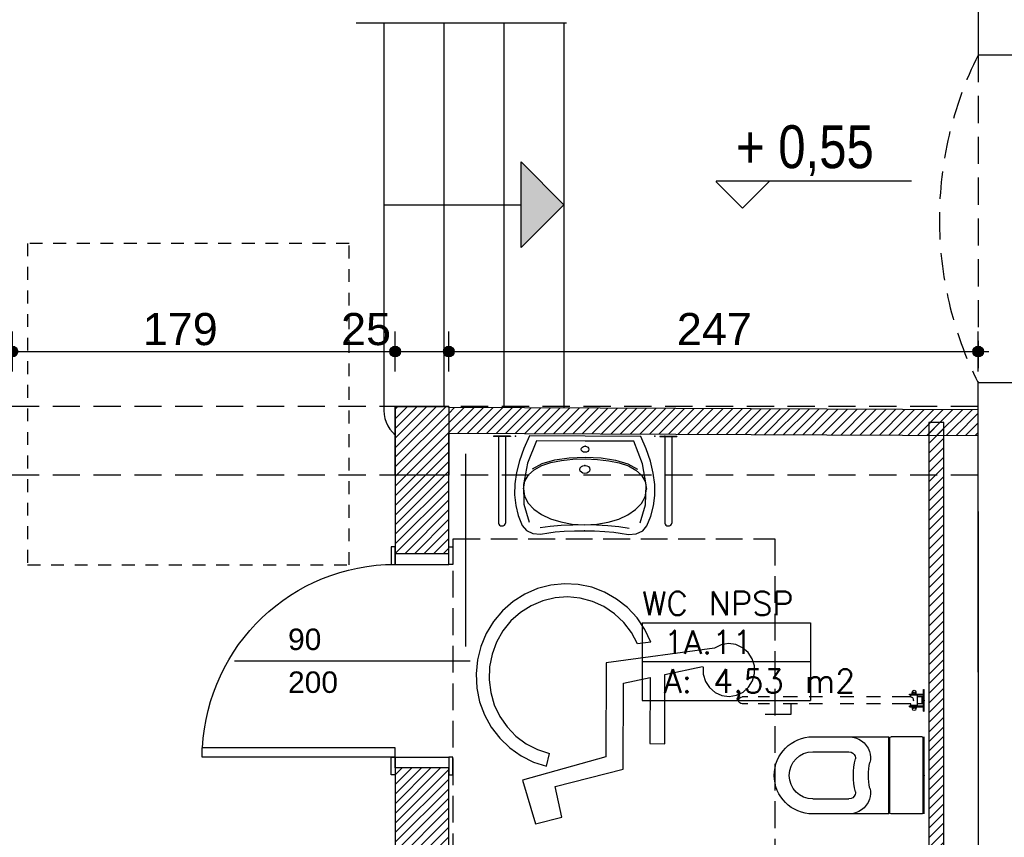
# Model space of a CAD drawing. Header units: inches. Extents: x 18487 to 24863, y 1480 to 5771.
# Tile 14 of 51: x 21675 to 22135, y 2541 to 2922. Entities that reach past the tile are written whole.
import ezdxf
from ezdxf.enums import TextEntityAlignment as Align

# ---------------------------------------------------------------- set-up
doc = ezdxf.new("R2010")
doc.units = ezdxf.units.IN
doc.header["$MEASUREMENT"] = 0
for name, pattern in [('DASHED', [19.05, 12.7, -6.35]), ('Przer. długie kreski kopia', [17.5, 12.5, -5]), ('Przerywana 2 (2)', [11, 6, -5])]:
    doc.linetypes.add(name, pattern=pattern)
for name, color, linetype in [('_T meble', 7, 'Continuous'), ('_T opisy', 7, 'Continuous'), ('_T sanitarne', 7, 'Continuous'), ('_T sciany', 7, 'Continuous'), ('AA_PRZ_SCIANY_030', 7, 'Continuous'), ('AA_PRZERYWANE', 7, 'Continuous'), ('AA_WIDOK_009', 7, 'Continuous'), ('ArchiCAD', 7, 'Continuous'), ('Window-Door Markers', 7, 'Continuous')]:
    doc.layers.add(name, color=color, linetype=linetype)
doc.styles.add('GENERATED_STYLE_16', font='txt')
doc.styles.add('GENERATED_STYLE_17', font='arial.ttf')
doc.styles.add('GENERATED_STYLE_20', font='txt')
doc.styles.add('GENERATED_STYLE_22', font='txt')
doc.styles.get("Standard").update_dxf_attribs({"font": 'txt', "bigfont": 'BIGFONT.SHX'})
doc.dimstyles.new('Dimstyle_9', dxfattribs={"dimtxt": 15, "dimasz": 9.5, "dimexe": 0.18, "dimexo": 0.5, "dimgap": 0.09, "dimtad": 1, "dimtih": 1, "dimtoh": 1, "dimdec": 0, "dimzin": 0, "dimdsep": 46, "dimtxsty": 'GENERATED_STYLE_20', "dimblk": 'ARROWHEAD_11', "dimblk1": 'ARROWHEAD_11', "dimblk2": 'ARROWHEAD_11', "dimcen": 0.09, "dimclrd": 220, "dimclre": 220, "dimclrt": 220, "dimadec": 1, "dimazin": 0, "dimtfac": 1, "dimtdec": 4, "dimtmove": 0, "dimatfit": 3, "dimfxl": 0, "dimtolj": 1, "dimtzin": 0, "dimarcsym": 0})
pattern_1 = [(45, (0, 0), (-2.24506403, 2.24506403), [])]

# ---------------------------------------------------------------- blocks, each defined once
blk = doc.blocks.new('WC NPSP_1A.11_165', base_point=(22004.82, 2631.61))
at = {"layer": '_T sciany', "color": 160, "linetype": 'Continuous'}
for p, q in [((21965.58, 2640.67), (21965.58, 2604.44)), ((21965.58, 2640.67), (22044.05, 2640.67)), ((22044.05, 2640.67), (22044.05, 2604.44)), ((21965.58, 2622.55), (22044.05, 2622.55)), ((21965.58, 2604.44), (22044.05, 2604.44))]:
    blk.add_line(p, q, dxfattribs=at)
at = {"color": 0}
for tag in ['floor_f', 'ROOM_PERIM', 'ROOM_WALLS_SURF', 'ROOM_DOORS_SURF', 'ROOM_WINDS_SURF', 'ROOM_BASELEV', 'ROOM_HEIGHT', 'ROOM_NET_AREA', 'ROOM_REDUCED_AREA', 'ROOM_CALC_AREA', 'ROOM_VOLUME']:
    blk.add_attdef(tag, text='', height=200, dxfattribs=at).set_placement((22004.82, 2574.47), align=Align.BOTTOM_LEFT)
at = {"layer": '_T sciany', "color": 160}
for tag, p in [('ROOM_NAME', (21965.58, 2655.23)), ('ROOM_NUMBER', (21975.58, 2637.11)), ('ROOM_AREA', (21975.58, 2618.99))]:
    blk.add_attdef(tag, text='', height=11, dxfattribs=at).set_placement(p, align=Align.TOP_LEFT)
blk = doc.blocks.new('SLAB_19', base_point=(21877.41, 2529.91))
at = {"layer": '_T meble', "color": 161, "linetype": 'Przer. długie kreski kopia'}
blk.add_lwpolyline([(21877.41, 2529.91), (21877.41, 2679.91), (22027.41, 2679.91), (22027.41, 2529.91)], close=True, dxfattribs=at)
blk = doc.blocks.new('WALL_655', base_point=(22102.77, 2734.07))
at = {"layer": '_T sciany'}
h = blk.add_hatch(dxfattribs=at)
h.set_pattern_fill('ANSI31', color=5, style=0, pattern_type=2)
h.set_pattern_definition(pattern_1)
h.paths.add_polyline_path([(22099.27, 2734.07), (22099.27, 2526.3), (22106.27, 2526.3), (22106.27, 2734.07)], flags=0)
at = {"layer": '_T sciany', "color": 5, "linetype": 'Continuous'}
for p, q in [((22099.27, 2734.07), (22099.27, 2526.3)), ((22106.27, 2734.07), (22099.27, 2734.07)), ((22106.27, 2526.3), (22106.27, 2734.07))]:
    blk.add_line(p, q, dxfattribs=at)
blk = doc.blocks.new('WALL_659', base_point=(22122.3, 2734.07))
at = {"layer": '_T sciany'}
h = blk.add_hatch(dxfattribs=at)
h.set_pattern_fill('ANSI31', color=5, style=0, pattern_type=2)
h.set_pattern_definition(pattern_1)
h.paths.add_polyline_path([(22122.33, 2740.07), (21875.3, 2741.08), (21875.3, 2729.08), (22122.28, 2728.07)], flags=0)
at = {"layer": '_T sciany', "color": 5, "linetype": 'Continuous'}
for p, q in [((22122.33, 2740.07), (21875.3, 2741.08)), ((22122.28, 2728.07), (22122.33, 2740.07)), ((21875.3, 2729.08), (22122.28, 2728.07))]:
    blk.add_line(p, q, dxfattribs=at)
blk = doc.blocks.new('D1 -Tr 65_406')
at = {"color": 140, "linetype": 'Continuous'}
for p, q in [((45, 90), (40.555, 90)), ((40.555, 0), (40.555, 90)), ((45, 0), (45, 90)), ((-53.255, 0), (-53.255, 1.905)), ((-53.255, 1.905), (-45, 1.905)), ((-53.255, 0), (-53.255, 1.905)), ((-53.255, 1.905), (-45, 1.905)), ((-45, 0), (-53.255, 0)), ((-45, 0), (-53.255, 0)), ((-50, 0), (-45, 0)), ((-50, -25), (-50, 0)), ((-50, 0), (-45, 0)), ((-50, -25), (-50, 0)), ((-45, 1.905), (-45, 0)), ((-45, 1.905), (-45, 0)), ((-45, 0), (-45, -25)), ((-45, 0), (-45, -25)), ((45, 0), (40.555, 0)), ((53.255, 1.905), (45, 1.905)), ((45, 1.905), (45, 0)), ((53.255, 1.905), (45, 1.905)), ((45, 1.905), (45, 0)), ((50, 0), (45, 0)), ((45, 0), (45, -25)), ((45, 0), (53.255, 0)), ((50, 0), (45, 0)), ((45, 0), (45, -25)), ((45, 0), (53.255, 0)), ((50, -25), (50, 0)), ((50, -25), (50, 0)), ((53.255, 0), (53.255, 1.905)), ((53.255, 0), (53.255, 1.905)), ((-45, -25), (-53.255, -25)), ((-53.255, -25), (-53.255, -26.905)), ((-45, -25), (-53.255, -25)), ((-53.255, -25), (-53.255, -26.905)), ((-53.255, -26.905), (-45, -26.905)), ((-53.255, -26.905), (-45, -26.905)), ((-45, -25), (-50, -25)), ((-45, -25), (-50, -25)), ((-45, -26.905), (-45, -25)), ((-45, -26.905), (-45, -25)), ((45, -25), (50, -25)), ((45, -25), (53.255, -25)), ((45, -26.905), (45, -25)), ((45, -25), (50, -25)), ((45, -25), (53.255, -25)), ((45, -26.905), (45, -25)), ((53.255, -26.905), (45, -26.905)), ((53.255, -26.905), (45, -26.905)), ((53.255, -25), (53.255, -26.905)), ((53.255, -25), (53.255, -26.905))]:
    blk.add_line(p, q, dxfattribs=at)
blk.add_arc((45, 0), 90, 92.82748, 180, dxfattribs=at)
blk = doc.blocks.new('Window-Door Marker - 70_4821')
at = {"layer": 'ArchiCAD', "color": 140, "linetype": 'Continuous'}
blk.add_line((0, -100), (0, 10), dxfattribs=at)
blk = doc.blocks.new('D1 -Tr 65_408')
at = {"color": 140, "linetype": 'Continuous'}
for p, q in [((40, 80), (35.555, 80)), ((35.555, 0), (35.555, 80)), ((40, 0), (40, 80)), ((-48.255, 0), (-48.255, 1.905)), ((-48.255, 1.905), (-40, 1.905)), ((-48.255, 0), (-48.255, 1.905)), ((-48.255, 1.905), (-40, 1.905)), ((-40, 0), (-48.255, 0)), ((-40, 0), (-48.255, 0)), ((-45, 0), (-40, 0)), ((-45, -25), (-45, 0)), ((-45, 0), (-40, 0)), ((-45, -25), (-45, 0)), ((-40, 1.905), (-40, 0)), ((-40, 1.905), (-40, 0)), ((-40, 0), (-40, -25)), ((-40, 0), (-40, -25)), ((40, 0), (35.555, 0)), ((48.255, 1.905), (40, 1.905)), ((40, 1.905), (40, 0)), ((48.255, 1.905), (40, 1.905)), ((40, 1.905), (40, 0)), ((45, 0), (40, 0)), ((40, 0), (40, -25)), ((40, 0), (48.255, 0)), ((45, 0), (40, 0)), ((40, 0), (40, -25)), ((40, 0), (48.255, 0)), ((45, -25), (45, 0)), ((45, -25), (45, 0)), ((48.255, 0), (48.255, 1.905)), ((48.255, 0), (48.255, 1.905)), ((-40, -25), (-48.255, -25)), ((-48.255, -25), (-48.255, -26.905)), ((-40, -25), (-48.255, -25)), ((-48.255, -25), (-48.255, -26.905)), ((-48.255, -26.905), (-40, -26.905)), ((-48.255, -26.905), (-40, -26.905)), ((-40, -25), (-45, -25)), ((-40, -25), (-45, -25)), ((-40, -26.905), (-40, -25)), ((-40, -26.905), (-40, -25)), ((40, -25), (45, -25)), ((40, -25), (48.255, -25)), ((40, -26.905), (40, -25)), ((40, -25), (45, -25)), ((40, -25), (48.255, -25)), ((40, -26.905), (40, -25)), ((48.255, -26.905), (40, -26.905)), ((48.255, -26.905), (40, -26.905)), ((48.255, -25), (48.255, -26.905)), ((48.255, -25), (48.255, -26.905))]:
    blk.add_line(p, q, dxfattribs=at)
blk.add_arc((40, 0), 80, 93.18023, 180, dxfattribs=at)
blk = doc.blocks.new('Window-Door Marker - 70_4823')
at = {"layer": 'ArchiCAD', "color": 140, "linetype": 'Continuous'}
blk.add_line((0, -100), (0, 10), dxfattribs=at)
blk = doc.blocks.new('WALL_701', base_point=(21862.8, 2741.57))
at = {"layer": '_T sciany'}
h = blk.add_hatch(dxfattribs=at)
h.set_pattern_fill('ANSI31', color=5, style=0, pattern_type=2)
h.set_pattern_definition(pattern_1)
h.paths.add_polyline_path([(21850.3, 2672.91), (21875.3, 2672.91), (21875.3, 2741.57), (21850.3, 2741.57)], flags=0)
h = blk.add_hatch(dxfattribs=at)
h.set_pattern_fill('ANSI31', color=5, style=0, pattern_type=2)
h.set_pattern_definition(pattern_1)
h.paths.add_polyline_path([(21850.3, 2509.74), (21875.3, 2509.74), (21875.3, 2572.91), (21850.3, 2572.91)], flags=0)
h = blk.add_hatch(dxfattribs=at)
h.set_pattern_fill('ANSI31', color=5, style=0, pattern_type=2)
h.set_pattern_definition(pattern_1)
h.paths.add_polyline_path([(21850.3, 2332.6), (21875.3, 2332.6), (21875.3, 2409.74), (21850.3, 2409.74)], flags=0)
h = blk.add_hatch(dxfattribs=at)
h.set_pattern_fill('ANSI31', color=5, style=0, pattern_type=2)
h.set_pattern_definition(pattern_1)
h.paths.add_polyline_path([(21850.3, 2238.57), (21875.3, 2238.57), (21875.3, 2242.6), (21850.3, 2242.6)], flags=0)
at = {"layer": '_T sciany', "color": 5, "linetype": 'Continuous'}
for p, q in [((21850.3, 2741.57), (21850.3, 2672.91)), ((21875.3, 2741.57), (21850.3, 2741.57)), ((21875.3, 2741.08), (21875.3, 2741.57)), ((21875.3, 2672.91), (21875.3, 2729.08)), ((21875.3, 2672.91), (21850.3, 2672.91)), ((21875.3, 2572.91), (21850.3, 2572.91)), ((21850.3, 2572.91), (21850.3, 2509.74)), ((21875.3, 2526.3), (21875.3, 2572.91)), ((21875.3, 2509.74), (21875.3, 2514.3)), ((21875.3, 2509.74), (21850.3, 2509.74)), ((21875.3, 2409.74), (21850.3, 2409.74)), ((21850.3, 2409.74), (21850.3, 2368.29)), ((21875.3, 2351.46), (21875.3, 2409.74)), ((21850.3, 2356.29), (21850.3, 2332.6)), ((21875.3, 2332.6), (21875.3, 2339.46)), ((21875.3, 2332.6), (21850.3, 2332.6)), ((21875.3, 2242.6), (21850.3, 2242.6)), ((21850.3, 2242.6), (21850.3, 2238.57)), ((21875.3, 2238.57), (21875.3, 2242.6)), ((21850.3, 2238.57), (21875.3, 2238.57))]:
    blk.add_line(p, q, dxfattribs=at)
at = {"layer": '_T sciany', "xscale": -1, "rotation": 89.99999999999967}
for name, p in [('D1 -Tr 65_406', (21850.3, 2622.91)), ('D1 -Tr 65_406', (21850.3, 2459.74)), ('D1 -Tr 65_408', (21850.3, 2287.6))]:
    blk.add_blockref(name, p, dxfattribs=at)
at = {"layer": 'Window-Door Markers'}
ref = blk.add_blockref('Window-Door Marker - 70_4821', (21875.3, 2622.91), dxfattribs=dict(at, rotation=270))
ref.add_attrib('AC_WIDO_A_SIZE', '90', dxfattribs={"color": 255, "height": 10, "style": 'GENERATED_STYLE_17'}).set_placement((21800.3, 2624.95), align=Align.BOTTOM_LEFT)
ref.add_attrib('AC_WIDO_B_SIZE', '200', dxfattribs={"color": 255, "height": 10, "style": 'GENERATED_STYLE_17'}).set_placement((21800.3, 2604.95), align=Align.BOTTOM_LEFT)
ref = blk.add_blockref('Window-Door Marker - 70_4821', (21875.3, 2459.74), dxfattribs=dict(at, rotation=270))
ref.add_attrib('AC_WIDO_A_SIZE', '90', dxfattribs={"color": 255, "height": 10, "style": 'GENERATED_STYLE_17'}).set_placement((21800.3, 2461.78), align=Align.BOTTOM_LEFT)
ref.add_attrib('AC_WIDO_B_SIZE', '200', dxfattribs={"color": 255, "height": 10, "style": 'GENERATED_STYLE_17'}).set_placement((21800.3, 2441.78), align=Align.BOTTOM_LEFT)
ref = blk.add_blockref('Window-Door Marker - 70_4823', (21875.3, 2287.6), dxfattribs=dict(at, rotation=270))
ref.add_attrib('AC_WIDO_A_SIZE', '80', dxfattribs={"color": 255, "height": 10, "style": 'GENERATED_STYLE_17'}).set_placement((21800.3, 2289.64), align=Align.BOTTOM_LEFT)
ref.add_attrib('AC_WIDO_B_SIZE', '200', dxfattribs={"color": 255, "height": 10, "style": 'GENERATED_STYLE_17'}).set_placement((21800.3, 2269.64), align=Align.BOTTOM_LEFT)
blk = doc.blocks.new('PLR_umyw inwalid 01')
at = {"layer": '_T sanitarne', "color": 0, "linetype": 'ByBlock'}
for p, q in [((-42.82, 0), (-42.82, -0.3)), ((-34.82, 0), (-42.82, 0)), ((-34.82, 0), (-34.82, -0.3)), ((-26, 0.13), (-28.63, -7.12)), ((0, 0), (-26, 0.13)), ((26, -0.13), (0, 0)), ((-34.82, -0.3), (-42.82, -0.3)), ((-40.42, 0), (-40.42, -50)), ((-37.22, -0.3), (-37.22, -50)), ((-22.69, -2.71), (-26.86, -15.63)), ((-0.01, -2.82), (-22.69, -2.71)), ((22.66, -2.93), (-0.01, -2.82)), ((26.71, -15.9), (22.66, -2.93)), ((28.56, -7.4), (26, -0.13)), ((34.82, 0), (34.82, -0.3)), ((34.82, 0), (42.82, 0)), ((34.82, -0.3), (42.82, -0.3)), ((37.22, -0.3), (37.22, -50)), ((40.42, 0), (40.42, -50)), ((42.82, 0), (42.82, -0.3)), ((-28.63, -7.12), (-30.64, -14.12)), ((-1.8, -7.52), (-1.66, -6.84)), ((-1.67, -8.21), (-1.8, -7.52)), ((-1.29, -8.77), (-1.67, -8.21)), ((-1.66, -6.84), (-1.28, -6.28)), ((-0.73, -9.15), (-1.29, -8.77)), ((-1.28, -6.28), (-0.71, -5.9)), ((-0.05, -9.3), (-0.73, -9.15)), ((-0.71, -5.9), (-0.03, -5.77)), ((0.64, -9.16), (-0.05, -9.3)), ((-0.03, -5.77), (0.66, -5.91)), ((1.2, -8.78), (0.64, -9.16)), ((0.66, -5.91), (1.21, -6.29)), ((1.58, -8.22), (1.2, -8.78)), ((1.21, -6.29), (1.59, -6.85)), ((1.73, -7.54), (1.58, -8.22)), ((1.59, -6.85), (1.73, -7.54)), ((30.5, -14.42), (28.56, -7.4)), ((-19.98, -15.73), (-14.18, -13.66)), ((-14.18, -13.66), (-7.43, -12.48)), ((-11.07, -14.01), (-5.71, -13.33)), ((-7.43, -12.48), (0.01, -12.13)), ((-5.71, -13.33), (0, -13.13)), ((0, -13.13), (5.71, -13.39)), ((0.01, -12.13), (7.43, -12.55)), ((5.71, -13.39), (11.06, -14.12)), ((7.43, -12.55), (14.18, -13.8)), ((-30.64, -14.12), (-32.02, -20.89)), ((-26.86, -15.63), (-28.8, -27.81)), ((-24.53, -18.76), (-19.98, -15.73)), ((-23.78, -19.29), (-20.23, -16.95)), ((-20.23, -16.95), (-15.95, -15.2)), ((-15.95, -15.2), (-11.07, -14.01)), ((-2.41, -19.14), (-2.23, -18.24)), ((-2.23, -18.24), (-1.72, -17.51)), ((-1.72, -17.51), (-0.99, -17.02)), ((-0.99, -17.02), (-0.08, -16.84)), ((-0.08, -16.84), (0.82, -17.02)), ((0.82, -17.02), (1.55, -17.53)), ((1.55, -17.53), (2.04, -18.27)), ((2.04, -18.27), (2.22, -19.17)), ((11.06, -14.12), (15.93, -15.36)), ((14.18, -13.8), (19.95, -15.93)), ((15.93, -15.36), (20.19, -17.15)), ((19.95, -15.93), (24.48, -19)), ((20.19, -17.15), (23.72, -19.52)), ((28.53, -28.09), (26.71, -15.9)), ((31.82, -21.2), (30.5, -14.42)), ((-32.02, -20.89), (-32.77, -27.42)), ((-28.19, -25.89), (-26.48, -22.26)), ((-26.48, -22.26), (-23.78, -19.29)), ((-2.23, -20.05), (-2.41, -19.14)), ((-1.74, -20.79), (-2.23, -20.05)), ((-1.01, -21.29), (-1.74, -20.79)), ((-0.11, -21.47), (-1.01, -21.29)), ((0.8, -21.3), (-0.11, -21.47)), ((1.54, -20.8), (0.8, -21.3)), ((2.04, -20.07), (1.54, -20.8)), ((2.22, -19.17), (2.04, -20.07)), ((23.72, -19.52), (26.39, -22.52)), ((26.39, -22.52), (28.07, -26.16)), ((32.5, -27.75), (31.82, -21.2)), ((-32.77, -27.42), (-32.88, -33.73)), ((-28.81, -30.22), (-28.19, -25.89)), ((28.07, -26.16), (28.64, -30.5)), ((-28.81, -30.22), (-28.24, -34.53)), ((-28.8, -27.81), (-28.54, -39.13)), ((28.02, -34.81), (28.64, -30.5)), ((28.15, -39.41), (28.53, -28.09)), ((32.55, -34.06), (32.5, -27.75)), ((-32.88, -33.73), (-32.35, -39.82)), ((-28.24, -34.53), (-26.57, -38.48)), ((26.29, -38.74), (28.02, -34.81)), ((31.96, -40.14), (32.55, -34.06)), ((-32.35, -39.82), (-31.18, -45.69)), ((-28.54, -39.13), (-26.11, -49.52)), ((-26.57, -38.48), (-23.92, -42)), ((23.58, -42.24), (26.29, -38.74)), ((25.62, -49.78), (28.15, -39.41)), ((30.72, -46), (31.96, -40.14)), ((-31.18, -45.69), (-29.35, -51.36)), ((-23.92, -42), (-20.41, -45.03)), ((-20.41, -45.03), (-16.17, -47.5)), ((15.72, -47.65), (20.01, -45.23)), ((20.01, -45.23), (23.58, -42.24)), ((-16.17, -47.5), (-11.31, -49.35)), ((-11.31, -49.35), (-5.97, -50.52)), ((-5.97, -50.52), (-0.27, -50.94)), ((5.45, -50.57), (10.82, -49.46)), ((10.82, -49.46), (15.72, -47.65)), ((28.85, -51.64), (30.72, -46)), ((-29.35, -51.36), (-27.4, -54.24)), ((-27.4, -54.24), (-24.45, -55.88)), ((-16.28, -51.94), (-21.03, -52.79)), ((-16.86, -55.61), (-14.02, -55.06)), ((-11.16, -51.41), (-16.28, -51.94)), ((-14.02, -55.06), (-9.76, -54.65)), ((-5.77, -51.09), (-11.16, -51.41)), ((-9.76, -54.65), (-4.9, -54.42)), ((-0.24, -50.9), (-5.77, -51.09)), ((-4.9, -54.42), (-0.27, -54.41)), ((-0.27, -50.94), (5.45, -50.57)), ((-0.27, -54.41), (4.37, -54.46)), ((5.3, -51.15), (-0.24, -50.9)), ((4.37, -54.46), (9.22, -54.74)), ((10.68, -51.51), (5.3, -51.15)), ((9.22, -54.74), (13.47, -55.2)), ((15.8, -52.1), (10.68, -51.51)), ((20.54, -53), (15.8, -52.1)), ((23.89, -56.12), (26.86, -54.5)), ((26.86, -54.5), (28.85, -51.64)), ((-24.45, -55.88), (-20.83, -56.33)), ((-20.83, -56.33), (-16.86, -55.61)), ((13.47, -55.2), (16.31, -55.77)), ((16.31, -55.77), (20.27, -56.53)), ((20.27, -56.53), (23.89, -56.12))]:
    blk.add_line(p, q, dxfattribs=at)
for centre in [(-38.82, -50), (38.82, -50)]:
    blk.add_arc(centre, 1.6, 180, 0, dxfattribs=at)
for p in [(-37.21, 0), (-32.5, 0), (-32.5, 0), (32.5, 0), (32.5, 0), (37.21, 0), (-0.03, -5.77), (-0.08, -16.84), (-0.27, -54.41)]:
    blk.add_point(p, dxfattribs=at)
blk = doc.blocks.new('PLN_WC inwalid 02')
at = {"layer": '_T sanitarne', "color": 0, "linetype": 'ByBlock'}
for p, q in [((-36.6, 82.17), (-36.6, 84.77)), ((-33.4, 82.17), (-33.4, 84.77)), ((-36.6, 71.93), (-36.6, 77.34)), ((-33.4, 71.93), (-33.4, 77.34)), ((-28.4, 62.07), (-28.4, 74.07)), ((-36.6, 58.85), (-36.6, 65.68)), ((-33.4, 58.85), (-33.4, 65.68)), ((-33.4, 62.07), (-28.4, 62.07)), ((-36.6, 47.2), (-36.6, 53.45)), ((-33.4, 47.2), (-33.4, 53.45)), ((-18, 51.77), (-18, 16.27)), ((-11, 51.77), (-11, 34.92)), ((11, 51.77), (11, 34.92)), ((18, 16.27), (18, 51.77)), ((-36.6, 32.69), (-36.6, 38.95)), ((-33.4, 32.69), (-33.4, 38.95)), ((-36.6, 20.18), (-36.6, 26.72)), ((-33.4, 20.18), (-33.4, 26.72)), ((-36.6, 6.07), (-36.6, 14.78)), ((-33.4, 6.07), (-33.4, 14.78)), ((18, 16.27), (-18, 16.27)), ((-18, 0.77), (-18, 15.27)), ((17.5, 15.77), (-17.5, 15.77)), ((18, 0.77), (18, 15.27)), ((-38.95, 5.27), (-38.74, 5.27)), ((-38.03, 5.42), (-38.67, 5.42)), ((-38.03, 4.95), (-38.67, 4.95)), ((-37.55, 6.67), (-37.95, 6.67)), ((-37.95, 6.67), (-37.95, 0.17)), ((-37.95, 6.67), (-37.95, 0.17)), ((-37.95, 3.42), (-37.95, 5.52)), ((-37.95, 5.18), (-37.95, 3.76)), ((-37.55, 6.67), (-37.55, 3.97)), ((-37.4, 5.97), (-37.55, 5.97)), ((-37.4, 4.97), (-37.55, 4.97)), ((-37.4, 3.97), (-37.4, 6.07)), ((-36.6, 6.07), (-37.4, 6.07)), ((-32.6, 6.07), (-33.4, 6.07)), ((-32.6, 2.87), (-32.6, 6.07)), ((-32.45, 5.97), (-32.6, 5.97)), ((-32.45, 4.97), (-32.6, 4.97)), ((-32.45, 6.67), (-32.45, 0.17)), ((-32.05, 6.67), (-32.45, 6.67)), ((-32.05, 6.67), (-32.05, 0.17)), ((-32.05, 5.52), (-32.05, 3.42)), ((-32.05, 3.76), (-32.05, 5.18)), ((-31.97, 5.42), (-31.33, 5.42)), ((-31.97, 4.95), (-31.33, 4.95)), ((-31.05, 5.27), (-31.26, 5.27)), ((-40, 0.17), (-40, -0.23)), ((-30, 0.17), (-40, 0.17)), ((-38.95, 3.67), (-38.74, 3.67)), ((-38.03, 4), (-38.67, 4)), ((-38.03, 3.52), (-38.67, 3.52)), ((-37.4, 3.97), (-37.55, 3.97)), ((-37.55, 3.97), (-37.55, 0.17)), ((-37.4, 2.97), (-37.55, 2.97)), ((-37.4, 2.87), (-37.4, 3.97)), ((-32.6, 2.87), (-37.4, 2.87)), ((-36.59, 0.79), (-36.6, 2.87)), ((-36.6, 0.49), (-36.59, 0.79)), ((-33.39, 0.75), (-36.59, 0.75)), ((-33.7, 0.15), (-36.3, 0.19)), ((-33.4, 0.45), (-33.39, 0.75)), ((-33.39, 0.75), (-33.39, 2.87)), ((-32.45, 3.97), (-32.6, 3.97)), ((-32.45, 2.97), (-32.6, 2.97)), ((-31.97, 4), (-31.33, 4)), ((-31.97, 3.52), (-31.33, 3.52)), ((-31.05, 3.67), (-31.26, 3.67)), ((-30, 0.17), (-30, -0.23)), ((17.5, 0.27), (-17.5, 0.27)), ((-30, -0.23), (-40, -0.23)), ((18, -0.23), (-18, -0.23))]:
    blk.add_line(p, q, dxfattribs=at)
blk.add_lwpolyline([(-36.6, 6.07), (-36.56, 5.81), (-36.44, 5.56), (-36.26, 5.33), (-36.01, 5.14), (-35.71, 5), (-35.38, 4.91), (-35.03, 4.87), (-34.67, 4.9)], dxfattribs=at)
for centre, radius, start, end in [((-35, 84.77), 1.6, 0, 180), ((0, 51.77), 18, 0, 180), ((0, 51.77), 11, 0, 180), ((-7.88, 34.92), 10.12, 180, 251.1704), ((-7.88, 34.92), 3.12, 180, 251.1704), ((0, 0), 32.84, 76.4442, 103.5558), ((7.88, 34.92), 3.12, 288.8296, 0), ((7.88, 34.92), 10.12, 288.8296, 0), ((-8.22, 33.94), 2.08, 251.1704, 284.4545), ((8.22, 33.94), 2.08, 255.5455, 288.8296), ((-8.22, 33.94), 9.08, 251.1704, 284.4545), ((0, 0), 25.84, 76.4442, 103.5558), ((8.22, 33.94), 9.08, 255.5455, 288.8296), ((-17.5, 15.27), 0.5, 90, 180), ((17.5, 15.27), 0.5, 0, 90), ((-38.95, 4.47), 0.8, 90, 270), ((-38.36, 5.18), 0.387, 142.1208, 217.8792), ((-37.33, 4.47), 1.42, 160.5286, 199.4714), ((-38.34, 5.18), 0.387, 322.1208, 37.8792), ((-39.37, 4.47), 1.42, 340.5286, 19.4714), ((-31.66, 5.18), 0.387, 142.1208, 217.8792), ((-30.63, 4.47), 1.42, 160.5286, 199.4714), ((-31.64, 5.18), 0.387, 322.1208, 37.8792), ((-32.67, 4.47), 1.42, 340.5286, 19.4714), ((-31.05, 4.47), 0.8, 270, 90), ((-38.36, 3.76), 0.387, 142.1208, 217.8792), ((-38.34, 3.76), 0.387, 322.1208, 37.8792), ((-36.3, 0.49), 0.3, 179.2, 269.2), ((-33.7, 0.45), 0.3, 269.2, 359.2), ((-31.66, 3.76), 0.387, 142.1208, 217.8792), ((-31.64, 3.76), 0.387, 322.1208, 37.8792), ((-17.5, 0.77), 0.5, 180, 270), ((17.5, 0.77), 0.5, 270, 0)]:
    blk.add_arc(centre, radius, start, end, dxfattribs=at)
for p in [(0, 0.27), (-35, -0.23), (0, -0.23)]:
    blk.add_point(p, dxfattribs=at)
blk = doc.blocks.new('Sign Handicap 65_4150')
at = {"layer": '_T sanitarne', "color": 0, "linetype": 'Continuous'}
for p, q in [((-19.06, 63.6), (-12.15, 13.01)), ((-6.74, 40.46), (-10.4, 57.99)), ((25.57, 40.33), (-6.74, 40.46)), ((25.54, 33.41), (25.57, 40.33)), ((-21.83, 33.88), (-20.98, 27.68)), ((-2.72, 21.15), (-5.3, 33.53)), ((-5.3, 33.53), (25.54, 33.41)), ((37.5, 20.99), (-2.72, 21.15)), ((45.47, -10.79), (37.5, 20.99)), ((-12.15, 13.01), (31.72, 12.83)), ((31.72, 12.83), (42.52, -26.06)), ((59.83, -7.73), (45.47, -10.79)), ((62.91, -20.01), (59.83, -7.73)), ((36.1, -14.77), (30.09, -13.44)), ((42.52, -26.06), (62.91, -20.01))]:
    blk.add_line(p, q, dxfattribs=at)
for points in [[(-10.36, 58.28), (-6.85, 58.32), (-3.5, 59.34), (-0.58, 61.24), (1.68, 63.86), (3.09, 67.01), (3.54, 70.41), (3, 73.81), (1.5, 76.91), (-0.83, 79.48), (-3.81, 81.3), (-7.18, 82.22), (-10.69, 82.18), (-14.04, 81.17), (-16.97, 79.27), (-19.23, 76.65), (-20.65, 73.51), (-21.1, 70.1), (-20.56, 66.71), (-19.06, 63.6)], [(-21.83, 33.88), (-27.73, 31.07), (-33.13, 27.41), (-37.9, 22.99), (-41.93, 17.91), (-45.12, 12.3), (-47.41, 6.27), (-48.74, -0.03), (-49.08, -6.45), (-48.42, -12.85), (-46.78, -19.07), (-44.19, -24.98), (-40.72, -30.44), (-36.44, -35.32), (-31.46, -39.5), (-25.89, -42.9), (-19.85, -45.42), (-13.5, -47.03), (-6.97, -47.66), (-0.41, -47.32), (6.01, -46.01), (12.16, -43.76), (17.89, -40.63), (23.07, -36.67), (27.57, -32), (31.3, -26.7), (34.16, -20.92), (36.1, -14.77)], [(-20.98, 27.68), (-26.26, 24.86), (-31, 21.23), (-35.08, 16.9), (-38.39, 11.98), (-40.84, 6.6), (-42.36, 0.91), (-42.93, -4.96), (-42.52, -10.84), (-41.13, -16.57), (-38.82, -22.01), (-35.64, -27.01), (-31.68, -31.44), (-27.03, -35.18), (-21.83, -38.13), (-16.21, -40.22), (-10.31, -41.39), (-4.3, -41.6), (1.66, -40.86), (7.43, -39.18), (12.84, -36.61), (17.75, -33.21), (22.03, -29.08), (25.58, -24.32), (28.29, -19.06), (30.09, -13.44)]]:
    blk.add_lwpolyline(points, dxfattribs=at)
blk = doc.blocks.new('LINE_9659', base_point=(21845.03, 2835.71))
at = {"layer": '_T sciany', "color": 150, "linetype": 'Continuous'}
for p, q in [((21929.03, 2835.71), (21909.03, 2855.71)), ((21909.03, 2815.71), (21909.03, 2855.71)), ((21845.03, 2835.71), (21909.03, 2835.71)), ((21929.03, 2835.71), (21909.03, 2815.71))]:
    blk.add_line(p, q, dxfattribs=at)
at = {"layer": '_T sciany', "color": 150}
blk.add_solid([(21929.03, 2835.71), (21909.03, 2815.71), (21909.03, 2855.71)], dxfattribs=at)
blk = doc.blocks.new('*D501')
at = {"layer": 'ArchiCAD', "color": 220, "linetype": 'Continuous'}
for p, q in [((21671.67, 2769.72), (21671.67, 2776.59)), ((21850.3, 2769.72), (21850.3, 2776.59)), ((21674.17, 2767.22), (21847.8, 2767.22)), ((21671.67, 2757.84), (21671.67, 2764.72)), ((21850.3, 2757.84), (21850.3, 2764.72))]:
    blk.add_line(p, q, dxfattribs=at)
at = {"layer": 'ArchiCAD', "color": 220, "linetype": 'Continuous', "const_width": 2.5}
for points in [[(21670.42, 2767.22, 1), (21672.92, 2767.22, 1)], [(21849.05, 2767.22, 1), (21851.55, 2767.22, 1)]]:
    blk.add_lwpolyline(points, format="xyb", close=True, dxfattribs=at)
at = {"layer": 'ArchiCAD', "color": 220, "linetype": 'Continuous'}
for centre in [(21671.67, 2767.22), (21850.3, 2767.22)]:
    blk.add_circle(centre, 2.5, dxfattribs=at)
at = {"layer": 'ArchiCAD', "color": 220, "char_height": 15, "attachment_point": 1}
for s, insert in [('\\A1;{\\fArial Europa Srodkowa|b0|i0|c0|p34;\\C220;179}', (21732.53, 2785.22)), ('\\A1;{\\fArial Europa Srodkowa|b0|i0|c0|p34;\\C220;25}', (21825.04, 2785.22))]:
    blk.add_mtext(s, dxfattribs=dict(at, insert=insert))
blk = doc.blocks.new('ARROWHEAD_11')
at = {"color": 0, "linetype": 'Continuous'}
blk.add_line((0, 0), (-1, 0), dxfattribs=at)
at = {"color": 0, "linetype": 'Continuous', "const_width": 0.25}
blk.add_lwpolyline([(-0.125, 0, 1), (0.125, 0, 1)], format="xyb", close=True, dxfattribs=at)
blk = doc.blocks.new('*D502')
at = {"layer": 'ArchiCAD', "color": 220, "linetype": 'Continuous'}
for p, q in [((21850.3, 2769.72), (21850.3, 2776.59)), ((21875.3, 2769.72), (21875.3, 2776.59)), ((21852.8, 2767.22), (21872.8, 2767.22)), ((21850.3, 2757.84), (21850.3, 2764.72)), ((21875.3, 2757.84), (21875.3, 2764.72))]:
    blk.add_line(p, q, dxfattribs=at)
at = {"layer": 'ArchiCAD', "color": 220, "linetype": 'Continuous', "const_width": 2.5}
for points in [[(21849.05, 2767.22, 1), (21851.55, 2767.22, 1)], [(21874.05, 2767.22, 1), (21876.55, 2767.22, 1)]]:
    blk.add_lwpolyline(points, format="xyb", close=True, dxfattribs=at)
at = {"layer": 'ArchiCAD', "color": 220, "linetype": 'Continuous'}
for centre in [(21850.3, 2767.22), (21875.3, 2767.22)]:
    blk.add_circle(centre, 2.5, dxfattribs=at)
blk = doc.blocks.new('*D503')
at = {"layer": 'ArchiCAD', "color": 220, "linetype": 'Continuous'}
for p, q in [((21875.3, 2769.72), (21875.3, 2776.59)), ((22122.3, 2769.72), (22122.3, 2776.59)), ((21877.8, 2767.22), (22119.8, 2767.22)), ((22124.8, 2767.22), (22127.3, 2767.22)), ((21875.3, 2757.84), (21875.3, 2764.72)), ((22122.3, 2757.84), (22122.3, 2764.72))]:
    blk.add_line(p, q, dxfattribs=at)
at = {"layer": 'ArchiCAD', "color": 220, "linetype": 'Continuous', "const_width": 2.5}
for points in [[(21874.05, 2767.22, 1), (21876.55, 2767.22, 1)], [(22121.05, 2767.22, 1), (22123.55, 2767.22, 1)]]:
    blk.add_lwpolyline(points, format="xyb", close=True, dxfattribs=at)
at = {"layer": 'ArchiCAD', "color": 220, "linetype": 'Continuous'}
for centre in [(21875.3, 2767.22), (22122.3, 2767.22)]:
    blk.add_circle(centre, 2.5, dxfattribs=at)
at = {"layer": 'ArchiCAD', "color": 220, "insert": (21981.73, 2785.22), "char_height": 15, "attachment_point": 1}
blk.add_mtext('\\A1;{\\fArial Europa Srodkowa|b0|i0|c0|p34;\\C220;247}', dxfattribs=at)

msp = doc.modelspace()

# ---------------------------------------------------------------- linework, layer by layer
at = {"layer": '_T sciany', "color": 150, "linetype": 'Continuous'}
for p, q in [((21832.04, 2920.56), (21930.16, 2920.56)), ((21845.03, 2920.56), (21845.03, 2741.34)), ((21873.03, 2920.56), (21873.03, 2741.34)), ((21901.03, 2920.56), (21901.03, 2741.34)), ((21929.03, 2920.56), (21929.03, 2741.34)), ((22012.38, 2834.13), (21999.98, 2846.53)), ((22000.03, 2846.81), (22091.16, 2846.81)), ((22012.38, 2834.13), (22025.14, 2846.9))]:
    msp.add_line(p, q, dxfattribs=at)
at = {"layer": '_T sciany', "color": 161, "linetype": 'Przerywana 2 (2)'}
for p, q in [((21828.75, 2817.68), (21678.75, 2817.68)), ((21678.75, 2817.68), (21678.75, 2667.68)), ((21828.75, 2667.68), (21828.75, 2817.68)), ((21678.75, 2667.68), (21828.75, 2667.68))]:
    msp.add_line(p, q, dxfattribs=at)
at = {"layer": '_T sciany', "color": 150, "linetype": 'Continuous'}
msp.add_arc((21860.8, 2740.07), 15.82, 174.5591, 228.4147, dxfattribs=at)
at = {"layer": 'AA_PRZ_SCIANY_030', "color": 252, "linetype": 'Continuous'}
for p, q in [((22122.3, 3229.57), (22122.3, 2905.57)), ((22152.3, 2905.57), (22122.3, 2905.57)), ((22152.3, 2752.57), (22122.3, 2752.57)), ((22122.3, 2692.57), (22122.3, 2752.57)), ((21850.3, 2741.57), (21875.3, 2741.57)), ((21850.3, 2709.57), (21850.3, 2741.57)), ((21875.3, 2741.57), (21875.3, 2709.57)), ((21875.3, 2709.57), (21850.3, 2709.57)), ((22122.3, 2692.57), (22122.3, 2238.57))]:
    msp.add_line(p, q, dxfattribs=at)
at = {"layer": 'AA_PRZERYWANE', "color": 252, "linetype": 'DASHED'}
for p, q in [((22122.3, 2905.57), (22122.3, 2752.57)), ((22122.3, 2741.57), (21200.3, 2741.57)), ((22122.3, 2709.57), (21200.3, 2709.57))]:
    msp.add_line(p, q, dxfattribs=at)
at = {"layer": 'AA_PRZERYWANE', "color": 251, "linetype": 'DASHED'}
msp.add_arc((22275.07, 2829.07), 170.85, 153.3993, 206.6007, dxfattribs=at)
at = {"layer": 'AA_WIDOK_009', "color": 252, "linetype": 'Continuous'}
for p, q in [((21883.3, 2629.57), (21883.3, 2719.57)), ((22122.3, 2617.57), (22122.3, 2707.57))]:
    msp.add_line(p, q, dxfattribs=at)

# ---------------------------------------------------------------- block references
at = {"layer": '_T meble', "color": 161, "linetype": 'Przer. długie kreski kopia'}
msp.add_blockref('SLAB_19', (21877.41, 2529.91), dxfattribs=at)
at = {"layer": '_T sanitarne', "color": 161, "linetype": 'Continuous', "yscale": 0.8118873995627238}
msp.add_blockref('PLR_umyw inwalid 01', (21938.91, 2727.76), dxfattribs=at)
at = {"layer": '_T sanitarne', "color": 161, "rotation": 270.0000000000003}
msp.add_blockref('Sign Handicap 65_4150', (21935.72, 2609.82), dxfattribs=at)
at = {"layer": '_T sanitarne', "color": 161, "linetype": 'Continuous', "xscale": -1, "rotation": 90}
msp.add_blockref('PLN_WC inwalid 02', (22096.94, 2569.47), dxfattribs=at)
at = {"layer": '_T sciany', "color": 150, "linetype": 'Continuous'}
msp.add_blockref('LINE_9659', (21845.03, 2835.71), dxfattribs=at)
at = {"layer": '_T sciany', "color": 5}
for name, p in [('WALL_701', (21862.8, 2741.57)), ('WALL_659', (22122.3, 2734.07)), ('WALL_655', (22102.77, 2734.07))]:
    msp.add_blockref(name, p, dxfattribs=at)
at = {"layer": '_T sciany', "color": 254, "linetype": 'Continuous'}
ref = msp.add_blockref('WC NPSP_1A.11_165', (22004.82, 2631.61), dxfattribs=at)
ref.add_attrib('ROOM_NAME', 'WC NPSP', dxfattribs={"color": 160, "linetype": 'Continuous', "height": 11}).set_placement((21965.58, 2655.23), align=Align.TOP_LEFT)
ref.add_attrib('ROOM_NUMBER', '1A.11', dxfattribs={"color": 160, "linetype": 'Continuous', "height": 11}).set_placement((21975.58, 2637.11), align=Align.TOP_LEFT)
ref.add_attrib('ROOM_AREA', 'A: 4,53 m2', dxfattribs={"color": 160, "linetype": 'Continuous', "height": 11}).set_placement((21975.58, 2618.99), align=Align.TOP_LEFT)

# ---------------------------------------------------------------- texts
at = {"layer": '_T opisy', "color": 150, "insert": (22041.45, 2849.08), "char_height": 20, "attachment_point": 8, "style": 'GENERATED_STYLE_22'}
msp.add_mtext('\\A1;{\\fArial Narrow Europa Srodkowa|b0|i0|c0|p34;+ 0,55}', dxfattribs=at)

# ---------------------------------------------------------------- dimensions: what is measured, and where the dimension line sits
at = {"layer": 'ArchiCAD', "color": 220, "linetype": 'Continuous'}
for p1, p2, picture, middle in [((21671.67, 2597.32), (21850.3, 2672.91), '*D501', (21738.22, 2777.72)), ((21875.3, 2672.91), (22122.3, 2752.57), '*D503', (21987.42, 2777.72)), ((21850.3, 2672.91), (21875.3, 2672.91), '*D502', (21830.73, 2777.72))]:
    dim = msp.add_linear_dim(base=(21436.96, 2767.22), p1=p1, p2=p2, dimstyle='Dimstyle_9', dxfattribs=at)
    dim.commit()
    dim.dimension.update_dxf_attribs({"geometry": picture, "text_midpoint": middle})

doc.saveas('drawing.dxf')
